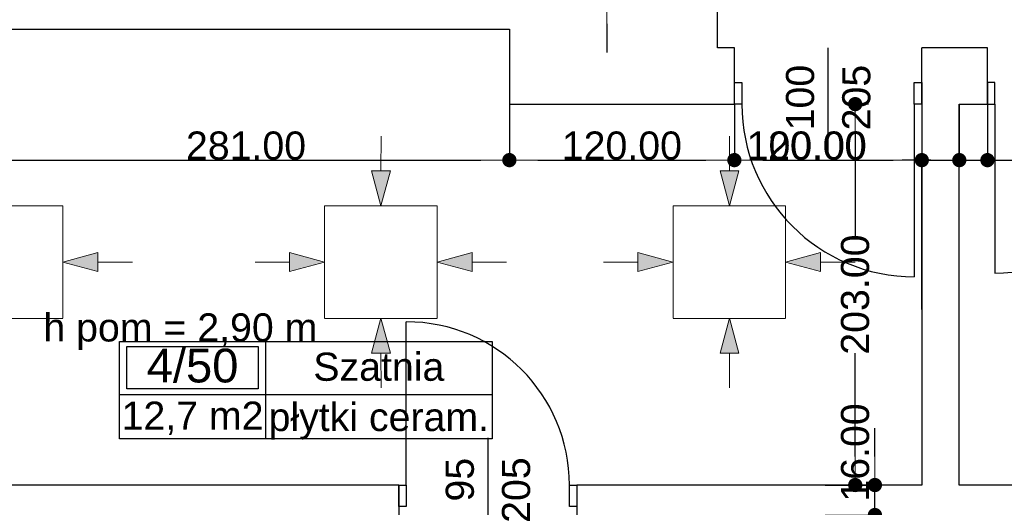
# Model space of a CAD drawing. Header units: millimetres. Extents: x -175445 to -20415, y -559200 to 231527.
# Tile 117 of 256: x -99810 to -94558, y -173379 to -170781. Entities that reach past the tile are written whole.
import ezdxf
from ezdxf.enums import TextEntityAlignment as Align

# ---------------------------------------------------------------- set-up
doc = ezdxf.new("R2010")
doc.units = ezdxf.units.MM
doc.header["$MEASUREMENT"] = 0
for name, color, linetype in [('Drzwi', 7, 'Continuous'), ('Linia', 7, 'Continuous'), ('Obiekt', 7, 'Continuous'), ('Strefa', 7, 'Continuous'), ('Słup', 7, 'Continuous'), ('Tekst', 7, 'Continuous'), ('Wymiary', 63, 'Continuous'), ('Ściana', 7, 'Continuous')]:
    doc.layers.add(name, color=color, linetype=linetype)
doc.styles.add('Arial', font='txt')
doc.styles.add('Times new roman', font='txt')
doc.dimstyles.new('GENERATED_STYLE__1', dxfattribs={"dimtxt": 150, "dimasz": 152, "dimexe": 0.18, "dimexo": 0, "dimgap": 0.09, "dimtad": 1, "dimtih": 1, "dimtoh": 1, "dimlfac": 0.1, "dimzin": 0, "dimdsep": 46, "dimtxsty": 'Arial', "dimblk": 'ARROWHEAD_11', "dimblk1": 'ARROWHEAD_11', "dimblk2": 'ARROWHEAD_11', "dimcen": 0.09, "dimclrd": 114, "dimclre": 114, "dimclrt": 114, "dimazin": 0, "dimtfac": 1, "dimtdec": 4, "dimtmove": 0, "dimatfit": 3, "dimfxl": 1, "dimtolj": 1, "dimtzin": 0, "dimarcsym": 0})
doc.dimstyles.new('GENERATED_STYLE__2', dxfattribs={"dimtxt": 150, "dimasz": 152, "dimexe": 0.18, "dimexo": 0, "dimgap": 0.09, "dimtad": 1, "dimlfac": 0.1, "dimzin": 0, "dimdsep": 46, "dimtxsty": 'Arial', "dimblk": 'ARROWHEAD_11', "dimblk1": 'ARROWHEAD_11', "dimblk2": 'ARROWHEAD_11', "dimcen": 0.09, "dimclrd": 114, "dimclre": 114, "dimclrt": 114, "dimazin": 0, "dimtfac": 1, "dimtdec": 4, "dimtmove": 0, "dimatfit": 3, "dimfxl": 1, "dimtolj": 1, "dimtzin": 0, "dimarcsym": 0})
doc.dimstyles.new('GENERATED_STYLE__3', dxfattribs={"dimtxt": 150, "dimasz": 152, "dimexe": 0.18, "dimexo": 0, "dimgap": 0.09, "dimtad": 1, "dimlfac": 0.1, "dimzin": 0, "dimdsep": 46, "dimtxsty": 'Arial', "dimblk": 'ARROWHEAD_11', "dimblk1": 'ARROWHEAD_11', "dimblk2": 'ARROWHEAD_11', "dimcen": 0.09, "dimclrd": 114, "dimclre": 114, "dimclrt": 114, "dimazin": 0, "dimtfac": 1, "dimtdec": 4, "dimtmove": 2, "dimatfit": 3, "dimfxl": 1, "dimtolj": 1, "dimtzin": 0, "dimarcsym": 0})

# ---------------------------------------------------------------- blocks, each defined once
blk = doc.blocks.new('Szatnia_4_50_50', base_point=(-98498.6, 22591.2))
at = {"layer": 'Strefa'}
for p, q in [((-99277.7, 22874.1), (-97290.5, 22874.1)), ((-99277.7, 22355.5), (-99277.7, 22874.1)), ((-99238.7, 22848.2), (-98537.6, 22848.2)), ((-99238.7, 22621.9), (-99238.7, 22848.2)), ((-98537.6, 22848.2), (-98537.6, 22621.9)), ((-98498.6, 22874.1), (-98498.6, 22355.5)), ((-97290.5, 22874.1), (-97290.5, 22355.5)), ((-99277.7, 22591.2), (-97290.5, 22591.2)), ((-98537.6, 22621.9), (-99238.7, 22621.9)), ((-97290.5, 22355.5), (-99277.7, 22355.5))]:
    blk.add_line(p, q, dxfattribs=at)
at = {"layer": 'Strefa', "style": 'Arial'}
for tag, height, p in [('ROOM_NUMBER', 180, (-98888.1, 22746.2)), ('ROOM_NAME', 150, (-97894.5, 22740)), ('ROOM_CALC_AREA', 150, (-98888.1, 22479.2)), ('floor_f', 150, (-97894.5, 22472.1))]:
    blk.add_attdef(tag, text='', height=height, dxfattribs=at).set_placement(p, align=Align.MIDDLE_CENTER)
blk = doc.blocks.new('ARROWHEAD_11')
at = {"color": 0, "linetype": 'Continuous', "lineweight": 0}
blk.add_line((0, 0), (-1, 0), dxfattribs=at)
at = {"color": 0, "linetype": 'Continuous', "lineweight": 0, "const_width": 0.25, "flags": 128}
blk.add_lwpolyline([(-0.125, 0, 1), (0.125, 0, 1)], format="xyb", close=True, dxfattribs=at)
blk = doc.blocks.new('*D1124')
at = {"layer": 'Defpoints', "color": 0}
for p in [(-101258, -169610.6), (-98938, -178412.8), (-98938, -178970.6)]:
    blk.add_point(p, dxfattribs=at)
at = {"layer": 'Wymiary', "color": 114, "lineweight": -2}
for p, q in [((-101258, -169610.6), (-101258, -178412.9)), ((-101106, -178412.8), (-99090, -178412.8)), ((-98938, -178970.6), (-98938, -178412.6))]:
    blk.add_line(p, q, dxfattribs=at)
at = {"layer": 'Wymiary', "color": 114, "lineweight": -2, "xscale": 152, "yscale": 152, "zscale": 152, "rotation": 180}
blk.add_blockref('ARROWHEAD_11', (-101258, -178412.8), dxfattribs=at)
at = {"layer": 'Wymiary', "color": 114, "lineweight": -2, "xscale": 152, "yscale": 152, "zscale": 152}
blk.add_blockref('ARROWHEAD_11', (-98938, -178412.8), dxfattribs=at)
at = {"layer": 'Wymiary', "color": 114, "lineweight": 13, "insert": (-99984.2, -178336), "char_height": 150, "attachment_point": 5, "style": 'Arial'}
blk.add_mtext('\\A1;232.00', dxfattribs=at)
blk = doc.blocks.new('*D1416')
at = {"layer": 'Defpoints', "color": 0}
for p in [(-100008, -171230.6), (-97198, -171230.6), (-97198, -171529)]:
    blk.add_point(p, dxfattribs=at)
at = {"layer": 'Wymiary', "color": 114, "lineweight": -2}
for p, q in [((-100008, -171230.6), (-100008, -171529.2)), ((-97198, -171230.6), (-97198, -171529.2)), ((-99856, -171529), (-97350, -171529))]:
    blk.add_line(p, q, dxfattribs=at)
at = {"layer": 'Wymiary', "color": 114, "lineweight": -2, "xscale": 152, "yscale": 152, "zscale": 152, "rotation": 180}
blk.add_blockref('ARROWHEAD_11', (-100008, -171529), dxfattribs=at)
at = {"layer": 'Wymiary', "color": 114, "lineweight": -2, "xscale": 152, "yscale": 152, "zscale": 152}
blk.add_blockref('ARROWHEAD_11', (-97198, -171529), dxfattribs=at)
at = {"layer": 'Wymiary', "color": 114, "lineweight": 13, "insert": (-98603, -171452.4), "char_height": 150, "attachment_point": 5, "style": 'Arial'}
blk.add_mtext('\\A1;281.00', dxfattribs=at)
blk = doc.blocks.new('*D1417')
at = {"layer": 'Defpoints', "color": 0}
for p in [(-97198, -171230.6), (-95998, -171230.6), (-95998, -171529)]:
    blk.add_point(p, dxfattribs=at)
at = {"layer": 'Wymiary', "color": 114, "lineweight": -2}
for p, q in [((-97198, -171230.6), (-97198, -171529.2)), ((-95998, -171230.6), (-95998, -171529.2)), ((-97046, -171529), (-96150, -171529))]:
    blk.add_line(p, q, dxfattribs=at)
at = {"layer": 'Wymiary', "color": 114, "lineweight": -2, "xscale": 152, "yscale": 152, "zscale": 152, "rotation": 180}
blk.add_blockref('ARROWHEAD_11', (-97198, -171529), dxfattribs=at)
at = {"layer": 'Wymiary', "color": 114, "lineweight": -2, "xscale": 152, "yscale": 152, "zscale": 152}
blk.add_blockref('ARROWHEAD_11', (-95998, -171529), dxfattribs=at)
at = {"layer": 'Wymiary', "color": 114, "lineweight": 13, "insert": (-96598, -171452.4), "char_height": 150, "attachment_point": 5, "style": 'Arial'}
blk.add_mtext('\\A1;120.00', dxfattribs=at)
blk = doc.blocks.new('*D1418')
at = {"layer": 'Defpoints', "color": 0}
for p in [(-95998, -171230.6), (-94998, -171529), (-94998, -172325.6)]:
    blk.add_point(p, dxfattribs=at)
at = {"layer": 'Wymiary', "color": 114, "lineweight": -2}
for p, q in [((-95998, -171230.6), (-95998, -171529.2)), ((-95846, -171529), (-95150, -171529)), ((-94998, -172325.6), (-94998, -171528.9))]:
    blk.add_line(p, q, dxfattribs=at)
at = {"layer": 'Wymiary', "color": 114, "lineweight": -2, "xscale": 152, "yscale": 152, "zscale": 152, "rotation": 180}
blk.add_blockref('ARROWHEAD_11', (-95998, -171529), dxfattribs=at)
at = {"layer": 'Wymiary', "color": 114, "lineweight": -2, "xscale": 152, "yscale": 152, "zscale": 152}
blk.add_blockref('ARROWHEAD_11', (-94998, -171529), dxfattribs=at)
at = {"layer": 'Wymiary', "color": 114, "lineweight": 13, "insert": (-95611.8, -171452.4), "char_height": 150, "attachment_point": 5, "style": 'Arial'}
blk.add_mtext('\\A1;100.00', dxfattribs=at)
blk = doc.blocks.new('*D1419')
at = {"layer": 'Defpoints', "color": 0}
for p in [(-94798, -171230.6), (-94798, -171529), (-94998, -172325.6)]:
    blk.add_point(p, dxfattribs=at)
at = {"layer": 'Wymiary', "color": 114, "lineweight": -2}
for p, q in [((-94798, -171230.6), (-94798, -171529.2)), ((-95810.3, -171529), (-95302, -171529)), ((-95302, -171529), (-95150, -171529)), ((-94998, -172325.6), (-94998, -171528.9)), ((-94998, -171529), (-94798, -171529)), ((-94646, -171529), (-94494, -171529))]:
    blk.add_line(p, q, dxfattribs=at)
at = {"layer": 'Wymiary', "color": 114, "lineweight": -2, "xscale": 152, "yscale": 152, "zscale": 152}
blk.add_blockref('ARROWHEAD_11', (-94998, -171529), dxfattribs=at)
at = {"layer": 'Wymiary', "color": 114, "lineweight": -2, "xscale": 152, "yscale": 152, "zscale": 152, "rotation": 180}
blk.add_blockref('ARROWHEAD_11', (-94798, -171529), dxfattribs=at)
at = {"layer": 'Wymiary', "color": 114, "lineweight": 13, "insert": (-95556.2, -171452.4), "char_height": 150, "attachment_point": 5, "style": 'Arial'}
blk.add_mtext('\\A1;20.00', dxfattribs=at)
blk = doc.blocks.new('*D1420')
at = {"layer": 'Defpoints', "color": 0}
for p in [(-94798, -171230.6), (-94648, -171230.6), (-94648, -171529)]:
    blk.add_point(p, dxfattribs=at)
at = {"layer": 'Wymiary', "color": 114, "lineweight": -2}
for p, q in [((-94798, -171230.6), (-94798, -171529.2)), ((-94648, -171230.6), (-94648, -171529.2)), ((-94950, -171529), (-95102, -171529)), ((-94798, -171529), (-94648, -171529)), ((-94344, -171529), (-94496, -171529)), ((-93852.4, -171529), (-94344, -171529))]:
    blk.add_line(p, q, dxfattribs=at)
at = {"layer": 'Wymiary', "color": 114, "lineweight": -2, "xscale": 152, "yscale": 152, "zscale": 152}
blk.add_blockref('ARROWHEAD_11', (-94798, -171529), dxfattribs=at)
at = {"layer": 'Wymiary', "color": 114, "lineweight": -2, "xscale": 152, "yscale": 152, "zscale": 152, "rotation": 180}
blk.add_blockref('ARROWHEAD_11', (-94648, -171529), dxfattribs=at)
at = {"layer": 'Wymiary', "color": 114, "lineweight": 13, "insert": (-94098.2, -171452.4), "char_height": 150, "attachment_point": 5, "style": 'Arial'}
blk.add_mtext('\\A1;15.00', dxfattribs=at)
blk = doc.blocks.new('*D1421')
at = {"layer": 'Defpoints', "color": 0}
for p in [(-94648, -171230.6), (-93668, -171230.6), (-93668, -171529)]:
    blk.add_point(p, dxfattribs=at)
at = {"layer": 'Wymiary', "color": 114, "lineweight": -2}
for p, q in [((-94648, -171230.6), (-94648, -171529.2)), ((-93668, -171230.6), (-93668, -171529.2)), ((-94496, -171529), (-93820, -171529))]:
    blk.add_line(p, q, dxfattribs=at)
at = {"layer": 'Wymiary', "color": 114, "lineweight": -2, "xscale": 152, "yscale": 152, "zscale": 152, "rotation": 180}
blk.add_blockref('ARROWHEAD_11', (-94648, -171529), dxfattribs=at)
at = {"layer": 'Wymiary', "color": 114, "lineweight": -2, "xscale": 152, "yscale": 152, "zscale": 152}
blk.add_blockref('ARROWHEAD_11', (-93668, -171529), dxfattribs=at)
at = {"layer": 'Wymiary', "color": 114, "lineweight": 13, "insert": (-94044.2, -171452.4), "char_height": 150, "attachment_point": 5, "style": 'Arial'}
blk.add_mtext('\\A1;98.00', dxfattribs=at)
blk = doc.blocks.new('*D1427')
at = {"layer": 'Defpoints', "color": 0}
for p in [(-96848, -170030.6), (-96677.5, -170030.6), (-96848, -170650.6)]:
    blk.add_point(p, dxfattribs=at)
at = {"layer": 'Wymiary', "color": 114, "lineweight": -2}
for p, q in [((-96677.5, -169878.6), (-96677.5, -169726.6)), ((-96848, -170030.6), (-96677.3, -170030.6)), ((-96677.5, -170030.6), (-96677.5, -170087.3)), ((-96677.5, -170650.6), (-96677.5, -170594)), ((-96848, -170650.6), (-96677.3, -170650.6)), ((-96677.5, -170802.6), (-96677.5, -170954.6))]:
    blk.add_line(p, q, dxfattribs=at)
at = {"layer": 'Wymiary', "color": 114, "lineweight": -2, "xscale": 152, "yscale": 152, "zscale": 152}
for p, rotation in [((-96677.5, -170030.6), 270), ((-96677.5, -170650.6), 90)]:
    blk.add_blockref('ARROWHEAD_11', p, dxfattribs=dict(at, rotation=rotation))
at = {"layer": 'Wymiary', "color": 114, "lineweight": 13, "insert": (-96677.5, -170340.6), "char_height": 150, "attachment_point": 5, "rotation": 90, "style": 'Arial'}
blk.add_mtext('\\A1;62.00', dxfattribs=at)
blk = doc.blocks.new('*D1477')
at = {"layer": 'Defpoints', "color": 0}
for p in [(-95513, -173260.6), (-95248.3, -173260.6), (-95513, -173420.6)]:
    blk.add_point(p, dxfattribs=at)
at = {"layer": 'Wymiary', "color": 114, "lineweight": -2}
for p, q in [((-95248.3, -173108.6), (-95248.3, -172956.6)), ((-95513, -173260.6), (-95248.1, -173260.6)), ((-95248.3, -173420.6), (-95248.3, -173260.6)), ((-95513, -173420.6), (-95248.1, -173420.6)), ((-95248.3, -173572.6), (-95248.3, -173724.6))]:
    blk.add_line(p, q, dxfattribs=at)
at = {"layer": 'Wymiary', "color": 114, "lineweight": -2, "xscale": 152, "yscale": 152, "zscale": 152}
for p, rotation in [((-95248.3, -173260.6), 270), ((-95248.3, -173420.6), 90)]:
    blk.add_blockref('ARROWHEAD_11', p, dxfattribs=dict(at, rotation=rotation))
at = {"layer": 'Wymiary', "color": 114, "lineweight": 13, "insert": (-95353.3, -173087.2), "char_height": 150, "attachment_point": 5, "rotation": 90, "style": 'Arial'}
blk.add_mtext('\\A1;16.00', dxfattribs=at)
blk = doc.blocks.new('*D1478')
at = {"layer": 'Defpoints', "color": 0}
for p in [(-95353.3, -171230.6), (-95283, -171230.6), (-95513, -173260.6)]:
    blk.add_point(p, dxfattribs=at)
at = {"layer": 'Wymiary', "color": 114, "lineweight": -2}
for p, q in [((-95283, -171230.6), (-95353.5, -171230.6)), ((-95353.3, -171382.6), (-95353.3, -171933.2)), ((-95353.3, -173108.6), (-95353.3, -172558.1)), ((-95513, -173260.6), (-95353.1, -173260.6))]:
    blk.add_line(p, q, dxfattribs=at)
at = {"layer": 'Wymiary', "color": 114, "lineweight": -2, "xscale": 152, "yscale": 152, "zscale": 152}
for p, rotation in [((-95353.3, -171230.6), 90), ((-95353.3, -173260.6), 270)]:
    blk.add_blockref('ARROWHEAD_11', p, dxfattribs=dict(at, rotation=rotation))
at = {"layer": 'Wymiary', "color": 114, "lineweight": 13, "insert": (-95353.3, -172245.6), "char_height": 150, "attachment_point": 5, "rotation": 90, "style": 'Arial'}
blk.add_mtext('\\A1;203.00', dxfattribs=at)

msp = doc.modelspace()

# ---------------------------------------------------------------- hatches: boundary and pattern name
at = {"layer": 'Linia', "linetype": 'Continuous', "lineweight": 13}
for points in [[(-97883.27, -171771.972), (-97833.021, -171585.436), (-97933.021, -171585.303)], [(-96024.256, -171771.972), (-95974.008, -171585.436), (-96074.007, -171585.303)], [(-99579.543, -172071.972), (-99392.94, -172121.972), (-99392.94, -172021.972)], [(-98184.47, -172071.972), (-98371.072, -172021.972), (-98371.072, -172121.972)], [(-97583.67, -172071.972), (-97397.067, -172121.972), (-97397.067, -172021.972)], [(-96325.457, -172071.972), (-96512.059, -172021.972), (-96512.059, -172121.972)], [(-95724.657, -172071.972), (-95538.054, -172121.972), (-95538.054, -172021.972)], [(-97883.27, -172371.971), (-97933.021, -172558.64), (-97833.021, -172558.507)], [(-96024.256, -172371.971), (-96074.007, -172558.64), (-95974.008, -172558.507)]]:
    msp.add_hatch(color=256, dxfattribs=at).paths.add_polyline_path(points)

# ---------------------------------------------------------------- linework, layer by layer
at = {"layer": 'Drzwi'}
for p, q in [((-95998.019, -171115.636), (-95958.019, -171115.636)), ((-95998.019, -171230.636), (-95998.019, -171115.636)), ((-95998.019, -171230.636), (-95998.019, -171115.636)), ((-95958.019, -171115.636), (-95958.019, -171230.636)), ((-95038.019, -171230.636), (-95038.019, -171115.636)), ((-95038.019, -171115.636), (-94998.019, -171115.636)), ((-94998.019, -171115.636), (-94998.019, -171230.636)), ((-94998.019, -171230.636), (-94998.019, -171115.636)), ((-94608.019, -171115.636), (-94648.019, -171115.636)), ((-94648.019, -171115.636), (-94648.019, -171230.636)), ((-94648.019, -171230.636), (-94648.019, -171115.636)), ((-94608.019, -171230.636), (-94608.019, -171115.636)), ((-95958.019, -171230.636), (-95998.019, -171230.636)), ((-94998.019, -171230.636), (-95038.019, -171230.636)), ((-95038.019, -171230.636), (-95038.019, -172150.636)), ((-94648.019, -171230.636), (-94608.019, -171230.636)), ((-94608.019, -171230.636), (-94608.019, -172130.636)), ((-97748.019, -173260.636), (-97748.019, -172390.636)), ((-97788.019, -173260.636), (-97748.019, -173260.636)), ((-97788.019, -173375.636), (-97788.019, -173260.636)), ((-97788.019, -173260.636), (-97788.019, -173375.636)), ((-97748.019, -173260.636), (-97748.019, -173375.636)), ((-96878.019, -173375.636), (-96878.019, -173260.636)), ((-96878.019, -173260.636), (-96838.019, -173260.636)), ((-96838.019, -173260.636), (-96838.019, -173375.636)), ((-96838.019, -173260.636), (-96838.019, -173375.636)), ((-97748.019, -173375.636), (-97788.019, -173375.636)), ((-96838.019, -173375.636), (-96878.019, -173375.636))]:
    msp.add_line(p, q, dxfattribs=at)
for centre, radius, start, end in [((-95038.019, -171230.636), 920, 180, 270), ((-94608.019, -171230.636), 900, 270, 0), ((-97748.019, -173260.636), 870, 0, 90)]:
    msp.add_arc(centre, radius, start, end, dxfattribs=at)
at = {"layer": 'Linia', "lineweight": 13}
for p, q in [((-97882.775, -171401.597), (-97883.021, -171585.37)), ((-96023.762, -171401.597), (-96024.008, -171585.37)), ((-97883.27, -171771.972), (-97933.021, -171585.303)), ((-97933.021, -171585.303), (-97833.021, -171585.436)), ((-97883.27, -171771.972), (-97833.021, -171585.436)), ((-96024.256, -171771.972), (-96074.007, -171585.303)), ((-96074.007, -171585.303), (-95974.008, -171585.436)), ((-96024.256, -171771.972), (-95974.008, -171585.436)), ((-99579.543, -171772.372), (-100179.543, -171772.372)), ((-99579.543, -172371.572), (-99579.543, -171772.372)), ((-97583.67, -171772.372), (-98183.67, -171772.372)), ((-98183.67, -171772.372), (-98183.67, -172371.572)), ((-97583.67, -172371.572), (-97583.67, -171772.372)), ((-95724.657, -171772.372), (-96324.657, -171772.372)), ((-96324.657, -171772.372), (-96324.657, -172371.572)), ((-95724.657, -172371.572), (-95724.657, -171772.372)), ((-99579.543, -172071.972), (-99392.94, -172021.972)), ((-99392.94, -172021.972), (-99392.94, -172121.972)), ((-98184.47, -172071.972), (-98371.072, -172021.972)), ((-98371.072, -172121.972), (-98371.072, -172021.972)), ((-97583.67, -172071.972), (-97397.067, -172021.972)), ((-97397.067, -172021.972), (-97397.067, -172121.972)), ((-96325.457, -172071.972), (-96512.059, -172021.972)), ((-96512.059, -172121.972), (-96512.059, -172021.972)), ((-95724.657, -172071.972), (-95538.054, -172021.972)), ((-95538.054, -172021.972), (-95538.054, -172121.972)), ((-99579.543, -172071.972), (-99392.94, -172121.972)), ((-99209.168, -172071.972), (-99392.94, -172071.972)), ((-98554.845, -172071.972), (-98371.072, -172071.972)), ((-98184.47, -172071.972), (-98371.072, -172121.972)), ((-97583.67, -172071.972), (-97397.067, -172121.972)), ((-97213.295, -172071.972), (-97397.067, -172071.972)), ((-96695.832, -172071.972), (-96512.059, -172071.972)), ((-96325.457, -172071.972), (-96512.059, -172121.972)), ((-95724.657, -172071.972), (-95538.054, -172121.972)), ((-95354.282, -172071.972), (-95538.054, -172071.972)), ((-100179.543, -172372.372), (-99579.543, -172372.372)), ((-98183.67, -172372.372), (-97583.67, -172372.372)), ((-97883.27, -172371.971), (-97933.021, -172558.64)), ((-97883.27, -172371.971), (-97833.021, -172558.507)), ((-96324.657, -172372.372), (-95724.657, -172372.372)), ((-96024.256, -172371.971), (-96074.007, -172558.64)), ((-96024.256, -172371.971), (-95974.008, -172558.507)), ((-97833.021, -172558.507), (-97933.021, -172558.64)), ((-97882.775, -172742.346), (-97883.021, -172558.574)), ((-95974.008, -172558.507), (-96074.007, -172558.64)), ((-96023.762, -172742.346), (-96024.008, -172558.574))]:
    msp.add_line(p, q, dxfattribs=at)
at = {"layer": 'Obiekt'}
for p, q in [((-95498.019, -171482.014), (-95498.019, -170930.636)), ((-97313.019, -173009.258), (-97313.019, -173420.636))]:
    msp.add_line(p, q, dxfattribs=at)
at = {"layer": 'Słup'}
msp.add_line((-96088.019, -170930.636), (-96088.019, -170650.636), dxfattribs=at)
at = {"layer": 'Ściana'}
for p, q in [((-95998.019, -171115.636), (-95998.019, -170930.636)), ((-94998.019, -171115.636), (-94998.019, -170930.636)), ((-94648.019, -171115.636), (-94648.019, -170930.636)), ((-95998.019, -171230.636), (-95998.019, -171115.636)), ((-94998.019, -171230.636), (-94998.019, -171115.636)), ((-94648.019, -171230.636), (-94648.019, -171115.636)), ((-97788.019, -173260.636), (-97788.019, -173375.636)), ((-96838.019, -173260.636), (-96838.019, -173375.636)), ((-97788.019, -173375.636), (-97788.019, -173420.636)), ((-96838.019, -173375.636), (-96838.019, -173420.636))]:
    msp.add_line(p, q, dxfattribs=at)
at = {"layer": 'Ściana', "flags": 128}
for points in [[(-100008.019, -170830.636), (-97198.019, -170830.636)], [(-97198.019, -170830.636), (-97198.019, -170930.636)], [(-97198.019, -170930.636), (-97198.019, -171230.636)], [(-95998.019, -170930.636), (-96088.019, -170930.636)], [(-94648.019, -170930.636), (-94998.019, -170930.636)], [(-97198.019, -171230.636), (-95998.019, -171230.636)], [(-94998.019, -171230.636), (-94998.019, -173260.636)], [(-94798.019, -173260.636), (-94798.019, -171230.636)], [(-94798.019, -171230.636), (-94648.019, -171230.636)], [(-97788.019, -173260.636), (-100718.019, -173260.636)], [(-94998.019, -173260.636), (-96838.019, -173260.636)], [(-89648.019, -173260.636), (-94798.019, -173260.636)]]:
    msp.add_lwpolyline(points, dxfattribs=at)

# ---------------------------------------------------------------- block references
at = {"layer": 'Strefa'}
ref = msp.add_blockref('Szatnia_4_50_50', (-98498.622, -172778.718), dxfattribs=at)
ref.add_attrib('ROOM_NAME', 'Szatnia', dxfattribs={"color": 7, "height": 150, "style": 'Arial'}).set_placement((-97894.538, -172629.952), align=Align.MIDDLE_CENTER)
ref.add_attrib('ROOM_NUMBER', '4/50', dxfattribs={"color": 7, "height": 180, "style": 'Arial'}).set_placement((-98888.142, -172623.77), align=Align.MIDDLE_CENTER)
ref.add_attrib('ROOM_CALC_AREA', '12,7 m2', dxfattribs={"color": 7, "height": 150, "style": 'Arial'}).set_placement((-98888.142, -172890.772), align=Align.MIDDLE_CENTER)
ref.add_attrib('floor_f', 'płytki ceram.', dxfattribs={"color": 7, "height": 150, "style": 'Arial'}).set_placement((-97894.538, -172897.818), align=Align.MIDDLE_CENTER)

# ---------------------------------------------------------------- texts
at = {"layer": 'Obiekt', "char_height": 150, "attachment_point": 7, "rotation": 90, "style": 'Arial'}
for s, insert in [('\\A1;{\\fArial|b0|i0|c238|p38;100}', (-95570.55, -171370.462)), ('\\A1;{\\fArial|b0|i0|c238|p38;205}', (-95270.55, -171370.462)), ('\\A1;{\\fArial|b0|i0|c238|p38;95}', (-97385.55, -173348.467)), ('\\A1;{\\fArial|b0|i0|c238|p38;205}', (-97085.55, -173462.296))]:
    msp.add_mtext(s, dxfattribs=dict(at, insert=insert))
at = {"layer": 'Tekst', "insert": (-98953.134, -172345.521), "char_height": 150, "attachment_point": 2, "style": 'Times new roman'}
msp.add_mtext('\\A1;{\\fArial|b0|i0|c0|p38;h pom = 2,90 m}', dxfattribs=at)

# ---------------------------------------------------------------- dimensions: what is measured, and where the dimension line sits
at = {"layer": 'Wymiary', "lineweight": 13}
for base, p1, p2, picture, middle in [((-98938.019, -178412.768), (-101258.019, -169610.636), (-98938.019, -178970.636), '*D1124', (-99984.19, -178412.768)), ((-97198.019, -171529.035), (-100008.019, -171230.636), (-97198.019, -171230.636), '*D1416', (-98603.019, -171529.035)), ((-95998.019, -171529.035), (-97198.019, -171230.636), (-95998.019, -171230.636), '*D1417', (-96598.019, -171529.035)), ((-94998.019, -171529.035), (-95998.019, -171230.636), (-94998.019, -172325.636), '*D1418', (-95611.848, -171529.035)), ((-94798.019, -171529.035), (-94998.019, -172325.636), (-94798.019, -171230.636), '*D1419', (-95556.219, -171529.035)), ((-94648.019, -171529.035), (-94798.019, -171230.636), (-94648.019, -171230.636), '*D1420', (-94098.158, -171529.035)), ((-93668.019, -171529.035), (-94648.019, -171230.636), (-93668.019, -171230.636), '*D1421', (-94044.19, -171529.035))]:
    dim = msp.add_linear_dim(base=base, p1=p1, p2=p2, dimstyle='GENERATED_STYLE__1', dxfattribs=at)
    dim.commit()
    dim.dimension.update_dxf_attribs({"geometry": picture, "text_midpoint": middle, "dimtype": 160})
for base, p1, p2, dimstyle, picture, middle in [((-96677.512, -170030.636), (-96848.019, -170650.636), (-96848.019, -170030.636), 'GENERATED_STYLE__2', '*D1427', (-96677.512, -170340.636)), ((-95353.276, -171230.636), (-95513.019, -173260.636), (-95283.019, -171230.636), 'GENERATED_STYLE__2', '*D1478', (-95353.276, -172245.636)), ((-95248.276, -173260.636), (-95513.019, -173420.636), (-95513.019, -173260.636), 'GENERATED_STYLE__3', '*D1477', (-95353.276, -173087.245))]:
    dim = msp.add_linear_dim(base=base, p1=p1, p2=p2, angle=90, dimstyle=dimstyle, dxfattribs=at)
    dim.commit()
    dim.dimension.update_dxf_attribs({"geometry": picture, "text_midpoint": middle, "dimtype": 160, "text_rotation": 90})

doc.saveas('drawing.dxf')
